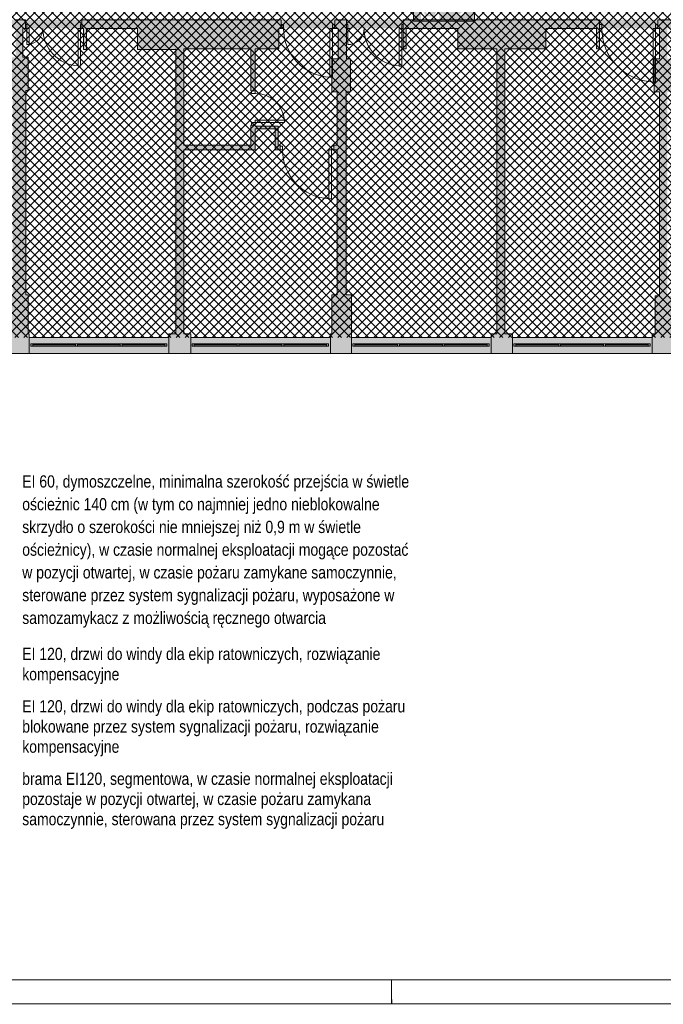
# Paper-space layout 'AP-07 STREFY POŻAROWE I EWAKUACJA - PIĘTRO 5' of a CAD drawing. Header units: millimetres. Extents: x 0 to 594, y 0 to 450.
# Tile 9 of 14: x 338 to 470, y 0 to 202. Entities that reach past the tile are written whole.
import ezdxf
from ezdxf.xclip import XClip

# ---------------------------------------------------------------- set-up
doc = ezdxf.new("R2010")
doc.units = ezdxf.units.MM
doc.header["$MEASUREMENT"] = 0
doc.header["$XCLIPFRAME"] = 0
for name, color, linetype, lineweight in [('A_Arkusz_Nr_pióra__1', 7, 'Continuous', 20), ('A_ewakuacja_Nr_pióra__4', 94, 'Continuous', 18), ('A_niewidoczne_Nr_pióra__1', 7, 'Continuous', 20), ('A_podkład_Nr_pióra__2', 8, 'Continuous', 13), ('A_ppoż proj_Nr_pióra__81', 2, 'Continuous', 5)]:
    doc.layers.add(name, color=color, linetype=linetype, lineweight=lineweight)
for name, color, linetype, lineweight, true_color in [('A_Arkusz_Nr_pióra__237', 7, 'Continuous', 5, 0x343434), ('A_ewakuacja_Nr_pióra__104', 7, 'Continuous', 5, 0x006532), ('A_podkład_Nr_pióra__254', 7, 'Continuous', 5, 0xfdfdfd), ('A_ppoż proj_Nr_pióra__21', 7, 'Continuous', 5, 0xfe9865)]:
    doc.layers.add(name, color=color, linetype=linetype, lineweight=lineweight, true_color=true_color)
doc.layers.add('A_podrys', color=7, linetype='Continuous')
doc.styles.add('STYL_AUTOMATYCZNY_2', font='ARIALN.TTF')

# ---------------------------------------------------------------- blocks, each defined once
blk = doc.blocks.new('Rysunek_1_1', base_point=(-1569.28, -182.96))
at = {"layer": 'A_ewakuacja_Nr_pióra__104', "linetype": 'Continuous', "lineweight": 0, "true_color": 0x004c26}
h = blk.add_hatch(color=118, dxfattribs=at)
h.paths.add_polyline_path([(418.56, 207.15), (418.56, 201.4), (431.05, 201.4), (431.05, 207.15)])
h.paths.add_polyline_path([(423.81, 201.76), (420.09, 201.76), (420.09, 204.88), (419.83, 204.88, -0.24241), (419.35, 205.54), (420.09, 205.54), (420.09, 206.59), (423.8, 206.59), (423.8, 203.96), (422.91, 203.96), (422.61, 203.36), (422.15, 203.99), (422.82, 204.79), (422.7, 206.55), (422.21, 206.55), (422.35, 205.01), (421.83, 204.56), (421.23, 205.46), (419.57, 205.46, 0.304489), (419.93, 204.99), (420.92, 204.99), (421.47, 204.21, 0.230447), (421.43, 203.71), (421.53, 203.54), (422.02, 202.69), (421.35, 202.69), (420.97, 203.52, 1.14772), (420.63, 203.37), (421.08, 202.37), (422.5, 202.37, 0.414214), (422.92, 202.78), (423.36, 203.58), (423.81, 203.58)], flags=0)
h.paths.add_polyline_path([(425.86, 203.73), (425.86, 204.54), (428.98, 204.55), (427.7, 205.72), (428.6, 205.72), (430.36, 204.12), (428.61, 202.53), (427.68, 202.53), (428.98, 203.73)], flags=0)
at = {"layer": 'A_podkład_Nr_pióra__254', "linetype": 'Continuous', "lineweight": 5, "true_color": 0xfdfdfd}
h = blk.add_hatch(color=7, dxfattribs=at)
h.paths.add_polyline_path([(70.72, 133.27), (538.72, 133.27), (538.72, 136.57), (538.72, 199.87), (538.72, 202.87), (534.02, 202.87), (534.02, 201.67), (532.42, 201.67), (532.42, 199.87), (533.32, 199.87), (533.32, 136.57), (504.72, 136.57), (504.72, 137.27), (503.22, 137.27), (503.22, 159.77), (508.32, 159.77), (508.32, 166.27), (503.22, 166.27), (503.22, 178.37), (513.92, 178.37), (513.92, 181.47), (521.22, 181.47), (521.22, 199.87), (521.42, 199.87), (521.42, 201.67), (520.12, 201.67), (520.12, 199.87), (519.92, 199.87), (519.92, 182.77), (513.92, 182.77), (503.22, 182.77), (503.22, 195.67), (512.12, 195.67), (512.12, 201.67), (493.62, 201.67), (483.12, 201.67), (482.22, 201.67), (482.22, 195.67), (483.12, 195.67), (483.12, 199.77), (493.62, 199.77), (493.62, 195.67), (501.62, 195.67), (501.62, 137.27), (500.42, 137.27), (500.42, 136.57), (471.82, 136.57), (471.82, 137.27), (471.82, 145.07), (470.52, 145.07), (470.52, 186.87), (471.62, 186.87), (471.62, 193.67), (470.52, 193.67), (470.52, 199.87), (471.22, 199.87), (471.22, 201.67), (468.62, 201.67), (468.62, 199.87), (468.92, 199.87), (468.92, 193.67), (467.82, 193.67), (467.82, 186.87), (468.92, 186.87), (468.92, 145.07), (468.02, 145.07), (468.02, 137.27), (467.42, 137.27), (467.42, 136.57), (438.82, 136.57), (438.82, 137.27), (437.22, 137.27), (437.22, 195.67), (445.62, 195.67), (445.62, 199.87), (456.02, 199.87), (456.02, 195.67), (456.62, 195.67), (456.62, 199.87), (456.62, 201.67), (445.62, 201.67), (427.62, 201.67), (416.42, 201.67), (416.42, 199.87), (416.42, 195.67), (417.02, 195.67), (417.02, 199.87), (427.62, 199.87), (427.62, 195.67), (435.62, 195.67), (435.62, 137.27), (434.42, 137.27), (434.42, 136.57), (405.82, 136.57), (405.82, 137.27), (405.82, 145.27), (404.72, 145.27), (404.72, 186.87), (405.62, 186.87), (405.62, 193.67), (404.82, 193.67), (404.82, 199.87), (404.82, 201.67), (402.42, 201.67), (402.42, 199.87), (403.12, 199.87), (403.12, 193.67), (401.82, 193.67), (401.82, 186.87), (402.92, 186.87), (402.92, 175.97), (402.22, 175.97), (402.22, 174.97), (402.92, 174.97), (402.92, 145.27), (401.82, 145.27), (401.82, 137.27), (401.52, 137.27), (401.52, 136.57), (372.92, 136.57), (372.92, 137.27), (371.52, 137.27), (371.52, 174.97), (386.12, 174.97), (386.12, 179.27), (390.22, 179.27), (390.22, 174.97), (391.22, 174.97), (391.22, 175.97), (390.82, 175.97), (390.82, 179.87), (386.12, 179.87), (386.12, 180.07), (385.22, 180.07), (385.22, 175.97), (371.52, 175.97), (371.52, 195.67), (385.22, 195.67), (385.22, 187.07), (386.12, 187.07), (386.12, 195.67), (390.92, 195.67), (390.92, 199.87), (391.42, 199.87), (391.42, 201.67), (390.92, 201.67), (369.82, 201.67), (362.02, 201.67), (350.62, 201.67), (350.62, 199.87), (350.92, 199.87), (350.92, 195.57), (351.52, 195.57), (351.52, 199.87), (362.02, 199.87), (362.02, 195.57), (369.82, 195.57), (369.82, 137.27), (368.42, 137.27), (368.42, 136.57), (339.82, 136.57), (339.82, 137.27), (339.62, 137.27), (339.62, 145.27), (339.12, 145.27), (339.12, 187.17), (339.62, 187.17), (339.62, 193.97), (338.52, 193.97), (338.52, 199.87), (339.02, 199.87), (339.02, 201.67), (337.02, 201.67), (337.02, 199.87), (337.02, 193.97), (336.02, 193.97), (336.02, 187.17), (336.42, 187.17), (336.42, 145.27), (336.02, 145.27), (336.02, 137.27), (335.72, 137.27), (335.72, 136.57), (307.12, 136.57), (307.12, 137.27), (305.72, 137.27), (305.72, 195.67), (314.22, 195.67), (314.22, 199.87), (324.72, 199.87), (324.72, 195.67), (325.32, 195.67), (325.32, 199.87), (325.42, 199.87), (325.42, 201.67), (314.22, 201.67), (295.42, 201.67), (284.42, 201.67), (284.42, 199.87), (284.32, 199.87), (284.32, 195.67), (284.92, 195.67), (284.92, 199.87), (295.42, 199.87), (295.42, 195.67), (303.92, 195.67), (303.92, 137.27), (302.72, 137.27), (302.72, 136.57), (274.12, 136.57), (274.12, 137.27), (273.52, 137.27), (273.52, 145.27), (273.02, 145.27), (273.02, 187.17), (273.47, 187.17), (273.47, 193.97), (272.42, 193.97), (272.42, 199.87), (272.82, 199.87), (272.82, 201.67), (271.67, 201.67), (269.62, 201.67), (269.62, 199.77), (270.72, 199.77), (270.72, 193.97), (269.87, 193.97), (269.87, 187.17), (270.32, 187.17), (270.32, 145.27), (269.92, 145.27), (269.92, 137.27), (269.42, 137.27), (269.42, 136.57), (240.82, 136.57), (240.82, 137.27), (239.32, 137.27), (239.32, 195.67), (247.72, 195.67), (247.72, 199.77), (258.22, 199.77), (258.22, 195.67), (258.82, 195.67), (258.82, 199.77), (258.62, 199.77), (258.62, 201.67), (247.72, 201.67), (236.52, 201.67), (236.52, 195.67), (237.62, 195.67), (237.62, 137.27), (236.42, 137.27), (236.42, 136.57), (207.82, 136.57), (207.82, 137.27), (207.42, 137.27), (207.42, 145.27), (205.12, 145.27), (205.12, 187.17), (207.42, 187.17), (207.42, 195.77), (220.52, 195.77), (220.52, 201.67), (198.62, 201.67), (186.72, 201.67), (186.72, 200.07), (187.52, 200.07), (187.52, 195.67), (188.62, 195.67), (188.62, 200.07), (198.62, 200.07), (198.62, 195.77), (203.62, 195.77), (203.62, 187.17), (203.62, 182.37), (188.62, 182.37), (188.62, 187.67), (187.52, 187.67), (187.52, 181.27), (203.62, 181.27), (203.62, 145.27), (203.62, 137.27), (203.52, 137.27), (203.52, 136.57), (174.92, 136.57), (174.92, 137.27), (173.52, 137.27), (173.52, 169.87), (171.92, 169.87), (171.92, 137.27), (170.52, 137.27), (170.52, 136.57), (141.92, 136.57), (141.92, 137.27), (141.62, 137.27), (141.62, 145.07), (140.62, 145.07), (140.62, 181.67), (147.02, 181.67), (147.02, 178.67), (160.72, 178.67), (160.72, 195.27), (160.72, 200.07), (169.32, 200.07), (169.32, 196.07), (171.92, 196.07), (171.92, 178.87), (173.52, 178.87), (173.52, 200.07), (177.72, 200.07), (177.72, 201.67), (173.52, 201.67), (169.32, 201.67), (160.72, 201.67), (149.42, 201.67), (147.82, 201.67), (147.82, 200.47), (149.42, 200.47), (149.42, 195.27), (159.52, 195.27), (159.52, 182.67), (147.02, 182.67), (140.62, 182.67), (140.62, 186.57), (141.82, 186.57), (141.82, 194.17), (137.82, 194.17), (137.82, 191.27), (127.92, 191.27), (127.92, 196.37), (127.92, 198.27), (130.02, 198.27), (130.02, 200.47), (139.82, 200.47), (139.82, 201.67), (130.02, 201.67), (127.92, 201.67), (121.12, 201.67), (121.12, 196.37), (127.32, 196.37), (127.32, 191.27), (121.12, 191.27), (121.12, 183.97), (137.82, 183.97), (137.82, 145.07), (137.82, 137.27), (137.62, 137.27), (137.62, 136.57), (109.02, 136.57), (109.02, 137.27), (104.72, 137.27), (104.72, 136.57), (76.12, 136.57), (76.12, 164.67), (101.52, 164.67), (101.52, 195.87), (109.32, 195.87), (109.32, 200.07), (112.12, 200.07), (112.12, 201.67), (109.32, 201.67), (93.52, 201.67), (90.52, 201.67), (90.52, 200.07), (93.52, 200.07), (93.52, 195.87), (100.02, 195.87), (100.02, 166.27), (76.12, 166.27), (76.12, 200.07), (81.52, 200.07), (81.52, 201.67), (76.12, 201.67), (76.12, 202.87), (76.12, 224.57), (105.52, 224.57), (105.52, 221.77), (121.07, 221.77), (121.07, 224.57), (123.37, 224.57), (123.37, 226.47), (123.52, 226.47), (123.52, 227.07), (123.37, 227.07), (123.37, 227.77), (121.07, 227.77), (105.52, 227.77), (76.12, 227.77), (76.12, 228.02), (76.12, 257.47), (76.12, 260.57), (120.82, 260.57), (123.02, 260.57), (123.02, 261.27), (123.17, 261.27), (123.17, 261.87), (123.02, 261.87), (123.02, 264.27), (120.82, 264.27), (120.82, 266.97), (76.12, 266.97), (76.12, 293.47), (93.82, 293.47), (103.32, 293.47), (113.22, 293.47), (122.52, 293.47), (122.52, 295.17), (121.22, 295.17), (121.22, 301.87), (121.22, 308.47), (120.42, 308.47), (120.42, 301.87), (113.22, 301.87), (103.32, 301.87), (94.62, 301.87), (94.62, 312.23), (94.76, 312.37), (94.2, 312.94), (93.82, 312.56), (93.82, 301.87), (93.82, 295.17), (76.12, 295.17), (76.12, 351.77), (104.72, 351.77), (104.72, 351.07), (106.42, 351.07), (106.42, 320.87), (102.13, 320.87), (101.27, 320.01), (101.83, 319.44), (102.46, 320.07), (106.42, 320.07), (106.42, 318.47), (120.42, 318.47), (121.22, 319.27), (107.62, 319.27), (107.62, 351.07), (109.42, 351.07), (109.42, 351.77), (138.02, 351.77), (138.02, 341.47), (138.02, 326.67), (138.02, 301.57), (135.32, 301.57), (135.32, 295.17), (134.52, 295.17), (134.52, 293.47), (155.22, 293.47), (168.72, 293.47), (169.82, 293.47), (169.82, 286.07), (169.82, 281.47), (171.02, 281.47), (171.02, 286.07), (174.22, 286.07), (174.22, 293.47), (174.22, 300.87), (174.22, 302.82), (174.22, 315.42), (174.22, 351.07), (175.42, 351.07), (175.42, 355.07), (175.42, 356.17), (175.42, 357.77), (175.42, 364.12), (175.42, 372.08), (175.42, 382.62), (175.42, 383.07), (175.42, 383.87), (174.17, 383.87), (169.42, 383.87), (144.92, 383.87), (144.92, 388.37), (169.02, 388.37), (172.62, 388.37), (173.52, 388.37), (174.17, 388.37), (175.42, 388.37), (175.42, 389.62), (175.42, 396.67), (174.17, 396.67), (173.52, 396.67), (172.92, 396.67), (172.92, 390.87), (169.02, 390.87), (144.92, 390.87), (144.92, 413.87), (169.42, 413.87), (172.92, 413.87), (172.92, 412.37), (172.92, 411.57), (173.02, 411.57), (173.02, 410.47), (173.52, 410.47), (174.17, 410.47), (175.42, 410.47), (175.42, 412.37), (175.42, 415.12), (175.42, 418.17), (175.42, 419.77), (174.17, 419.77), (173.52, 419.77), (173.02, 419.77), (172.92, 419.77), (172.92, 418.17), (172.92, 416.37), (169.42, 416.37), (144.92, 416.37), (144.92, 439.37), (169.02, 439.37), (172.62, 439.37), (172.92, 439.37), (172.92, 433.57), (173.52, 433.57), (174.17, 433.57), (175.42, 433.57), (175.42, 439.37), (175.42, 440.62), (175.42, 441.87), (175.42, 443.37), (174.17, 443.37), (173.52, 443.37), (173.52, 442.57), (173.02, 442.57), (172.92, 442.57), (172.92, 441.87), (172.62, 441.87), (169.02, 441.87), (143.67, 441.87), (142.42, 441.87), (142.42, 440.62), (142.42, 415.12), (142.42, 389.62), (142.42, 382.62), (142.42, 381.37), (143.67, 381.37), (169.42, 381.37), (172.92, 381.37), (172.92, 372.08), (172.92, 368.36), (172.92, 364.12), (172.92, 356.17), (172.92, 355.07), (171.12, 355.07), (109.42, 355.07), (104.72, 355.07), (70.72, 355.07), (70.72, 260.57), (71.92, 260.57), (71.92, 257.47), (71.92, 228.02), (70.72, 228.02), (70.72, 202.87)])
h.paths.add_polyline_path([(113.22, 294.67), (103.32, 294.67), (103.32, 301.07), (113.22, 301.07)], flags=0)
h.paths.add_polyline_path([(140.22, 326.67), (140.02, 326.67), (140.02, 341.47), (142.12, 341.47), (142.12, 351.07), (142.52, 351.07), (142.52, 351.77), (171.12, 351.77), (171.12, 351.07), (172.12, 351.07), (172.12, 326.67), (171.32, 326.67), (171.32, 324.77), (172.12, 324.77), (172.12, 315.42), (172.12, 302.82), (172.12, 300.87), (168.72, 300.87), (168.72, 295.17), (155.22, 295.17), (155.22, 302.87), (140.22, 302.87), (140.22, 324.77), (142.92, 324.77), (154.52, 324.77), (161.32, 324.77), (161.32, 326.67), (154.52, 326.67), (142.92, 326.67)], flags=0)
at = {"layer": 'A_ppoż proj_Nr_pióra__21', "linetype": 'Continuous', "lineweight": 5, "true_color": 0xfe9865}
h = blk.add_hatch(dxfattribs=at)
h.set_pattern_fill('bloczki_betonowe_0001', color=21, style=0, pattern_type=2)
h.set_pattern_definition([(45, (-1569.2778, -182.9554), (-0.9192388, 0.9192388), []), (135, (-1569.2778, -182.9554), (0.9192388, 0.9192388), [])])
h.paths.add_polyline_path([(204.57, 266.67), (215.02, 266.67), (215.02, 266.87), (245.62, 266.87), (245.62, 221.87), (215.92, 221.87), (215.92, 201.42), (205.12, 201.42), (205.12, 136.57), (534.02, 136.57), (534.02, 227.57), (469.52, 227.57), (469.52, 260.57), (533.32, 260.57), (533.32, 351.77), (204.57, 351.77)])
at = {"layer": 'A_ppoż proj_Nr_pióra__81', "linetype": 'Continuous', "lineweight": 0, "true_color": 0x3f3f00}
blk.add_hatch(color=48, dxfattribs=at).paths.add_polyline_path([(216.82, 199.87), (538.72, 199.87), (538.72, 201.67), (216.82, 201.67)])
at = {"layer": 'A_ewakuacja_Nr_pióra__4', "color": 94, "linetype": 'Continuous', "lineweight": 18, "flags": 128}
blk.add_lwpolyline([(431.05, 201.4), (418.56, 201.4), (418.56, 207.15), (431.05, 207.15)], close=True, dxfattribs=at)
at = {"layer": 'A_podkład_Nr_pióra__2', "color": 8, "linetype": 'Continuous', "lineweight": 13}
for p, q in [((339.02, 201.67), (337.02, 201.67)), ((338.52, 199.87), (339.82, 199.87)), ((338.52, 193.97), (338.52, 199.87)), ((339.02, 201.67), (339.02, 199.87)), ((339.32, 200.67), (339.02, 200.67)), ((339.32, 196.57), (339.32, 200.67)), ((339.82, 199.87), (339.82, 196.57)), ((350.92, 199.87), (349.82, 199.87)), ((349.82, 199.87), (349.82, 192.17)), ((350.32, 192.17), (350.32, 200.67)), ((350.32, 200.67), (350.62, 200.67)), ((350.62, 201.67), (350.62, 199.87)), ((391.42, 201.67), (350.62, 201.67)), ((350.92, 199.87), (350.92, 195.57)), ((351.52, 195.57), (351.52, 199.87)), ((351.52, 199.87), (362.02, 199.87)), ((362.02, 199.87), (362.02, 195.57)), ((390.92, 195.67), (390.92, 199.87)), ((390.92, 199.87), (391.92, 199.87)), ((391.42, 201.67), (391.42, 199.87)), ((391.92, 200.67), (391.42, 200.67)), ((391.92, 199.87), (391.92, 200.67)), ((403.12, 199.87), (401.42, 199.87)), ((401.42, 199.87), (401.42, 189.87)), ((401.92, 189.87), (401.92, 200.67)), ((401.92, 200.67), (402.42, 200.67)), ((402.42, 201.67), (402.42, 199.87)), ((404.82, 201.67), (402.42, 201.67)), ((403.12, 199.87), (403.12, 193.67)), ((404.82, 201.67), (404.82, 193.67)), ((405.12, 200.67), (404.82, 200.67)), ((404.82, 199.87), (405.62, 199.87)), ((405.12, 196.57), (405.12, 200.67)), ((416.42, 199.87), (415.62, 199.87)), ((415.62, 199.87), (415.62, 192.17)), ((416.12, 192.17), (416.12, 200.67)), ((416.12, 200.67), (416.42, 200.67)), ((416.42, 201.67), (416.42, 195.67)), ((456.62, 201.67), (416.42, 201.67)), ((417.02, 195.67), (417.02, 199.87)), ((417.02, 199.87), (427.62, 199.87)), ((427.62, 199.87), (427.62, 195.67)), ((445.62, 195.67), (445.62, 199.87)), ((445.62, 199.87), (456.02, 199.87)), ((456.02, 199.87), (456.02, 195.67)), ((456.62, 201.67), (456.62, 195.67)), ((457.12, 200.67), (456.62, 200.67)), ((456.62, 199.87), (457.12, 199.87)), ((457.12, 199.87), (457.12, 200.67)), ((468.92, 199.87), (467.62, 199.87)), ((467.62, 199.87), (467.62, 188.87)), ((468.12, 188.87), (468.12, 200.67)), ((468.12, 200.67), (468.62, 200.67)), ((468.62, 201.67), (468.62, 199.87)), ((471.22, 201.67), (468.62, 201.67)), ((468.92, 199.87), (468.92, 193.67)), ((339.32, 196.57), (339.82, 196.57)), ((405.12, 196.57), (405.62, 196.57)), ((339.62, 193.97), (338.52, 193.97)), ((339.62, 187.17), (339.62, 193.97)), ((350.92, 195.57), (351.52, 195.57)), ((362.02, 195.57), (369.82, 195.57)), ((369.82, 195.67), (369.82, 137.27)), ((371.52, 195.67), (385.22, 195.67)), ((371.52, 175.97), (371.52, 195.67)), ((385.22, 195.67), (385.22, 187.07)), ((386.12, 186.57), (386.12, 195.67)), ((386.12, 195.67), (390.92, 195.67)), ((416.42, 195.67), (417.02, 195.67)), ((427.62, 195.67), (435.62, 195.67)), ((435.62, 195.67), (435.62, 137.27)), ((437.22, 137.27), (437.22, 195.67)), ((437.22, 195.67), (445.62, 195.67)), ((456.02, 195.67), (456.62, 195.67)), ((350.32, 192.17), (349.82, 192.17)), ((401.82, 193.67), (401.82, 186.87)), ((403.12, 193.67), (401.82, 193.67)), ((405.62, 193.67), (404.82, 193.67)), ((405.62, 186.87), (405.62, 193.67)), ((416.12, 192.17), (415.62, 192.17)), ((467.82, 193.67), (467.82, 186.87)), ((468.92, 193.67), (467.82, 193.67)), ((401.92, 189.87), (401.42, 189.87)), ((468.12, 188.87), (467.62, 188.87)), ((339.12, 145.27), (339.12, 187.17)), ((339.12, 187.17), (339.62, 187.17)), ((386.12, 187.07), (385.22, 187.07)), ((385.32, 186.57), (385.32, 187.07)), ((386.12, 186.57), (385.32, 186.57)), ((401.82, 186.87), (402.92, 186.87)), ((402.92, 186.87), (402.92, 175.97)), ((404.72, 186.87), (405.62, 186.87)), ((404.72, 145.27), (404.72, 186.87)), ((467.82, 186.87), (468.92, 186.87)), ((468.92, 186.87), (468.92, 145.07)), ((386.12, 180.07), (385.22, 180.07)), ((385.22, 180.07), (385.22, 175.97)), ((392.12, 180.57), (385.32, 180.57)), ((385.32, 180.57), (385.32, 180.07)), ((386.12, 179.87), (386.12, 181.07)), ((386.12, 181.07), (392.12, 181.07)), ((390.82, 179.87), (386.12, 179.87)), ((390.82, 175.97), (390.82, 179.87)), ((392.12, 180.57), (392.12, 181.07)), ((386.12, 174.97), (386.12, 179.27)), ((386.12, 179.27), (390.22, 179.27)), ((390.22, 179.27), (390.22, 174.97)), ((385.22, 175.97), (371.52, 175.97)), ((391.22, 175.97), (390.82, 175.97)), ((391.22, 174.97), (391.22, 175.97)), ((391.72, 175.77), (391.22, 175.77)), ((391.72, 174.97), (391.72, 175.77)), ((401.72, 164.97), (401.72, 175.77)), ((401.72, 175.77), (402.22, 175.77)), ((402.22, 174.97), (402.22, 175.97)), ((402.92, 175.97), (402.22, 175.97)), ((371.52, 137.27), (371.52, 174.97)), ((371.52, 174.97), (386.12, 174.97)), ((390.22, 174.97), (391.72, 174.97)), ((402.92, 174.97), (401.22, 174.97)), ((401.22, 174.97), (401.22, 164.97)), ((402.92, 174.97), (402.92, 145.27)), ((401.72, 164.97), (401.22, 164.97)), ((339.62, 145.27), (339.12, 145.27)), ((339.62, 137.27), (339.62, 145.27)), ((401.82, 145.27), (401.82, 137.27)), ((402.92, 145.27), (401.82, 145.27)), ((405.82, 145.27), (404.72, 145.27)), ((405.82, 133.27), (405.82, 145.27)), ((468.02, 145.07), (468.02, 137.27)), ((468.92, 145.07), (468.02, 145.07)), ((339.82, 137.27), (339.62, 137.27)), ((339.82, 133.27), (339.82, 137.27)), ((369.82, 137.27), (368.42, 137.27)), ((368.42, 137.27), (368.42, 133.27)), ((372.92, 137.27), (371.52, 137.27)), ((372.92, 133.27), (372.92, 137.27)), ((401.82, 137.27), (401.52, 137.27)), ((401.52, 137.27), (401.52, 133.27)), ((435.62, 137.27), (434.42, 137.27)), ((434.42, 137.27), (434.42, 133.27)), ((438.82, 137.27), (437.22, 137.27)), ((438.82, 133.27), (438.82, 137.27)), ((468.02, 137.27), (467.42, 137.27)), ((467.42, 137.27), (467.42, 133.27)), ((368.42, 136.57), (339.82, 136.57)), ((340.12, 135.27), (368.02, 135.27)), ((340.12, 134.77), (340.12, 135.27)), ((340.52, 134.77), (340.52, 135.27)), ((349.29, 134.77), (349.29, 135.27)), ((349.69, 134.77), (349.69, 135.27)), ((358.45, 134.77), (358.45, 135.27)), ((358.85, 134.77), (358.85, 135.27)), ((367.62, 134.77), (367.62, 135.27)), ((368.02, 135.27), (368.02, 134.77)), ((401.52, 136.57), (372.92, 136.57)), ((373.22, 135.27), (401.12, 135.27)), ((373.22, 134.77), (373.22, 135.27)), ((373.62, 134.77), (373.62, 135.27)), ((382.39, 134.77), (382.39, 135.27)), ((382.79, 134.77), (382.79, 135.27)), ((391.55, 134.77), (391.55, 135.27)), ((391.95, 134.77), (391.95, 135.27)), ((400.72, 134.77), (400.72, 135.27)), ((401.12, 135.27), (401.12, 134.77)), ((434.42, 136.57), (405.82, 136.57)), ((406.12, 135.27), (434.02, 135.27)), ((406.12, 134.77), (406.12, 135.27)), ((406.52, 134.77), (406.52, 135.27)), ((415.29, 134.77), (415.29, 135.27)), ((415.69, 134.77), (415.69, 135.27)), ((424.45, 134.77), (424.45, 135.27)), ((424.85, 134.77), (424.85, 135.27)), ((433.62, 134.77), (433.62, 135.27)), ((434.02, 135.27), (434.02, 134.77)), ((467.42, 136.57), (438.82, 136.57)), ((439.12, 135.27), (467.02, 135.27)), ((439.12, 134.77), (439.12, 135.27)), ((439.52, 134.77), (439.52, 135.27)), ((448.29, 134.77), (448.29, 135.27)), ((448.69, 134.77), (448.69, 135.27)), ((457.45, 134.77), (457.45, 135.27)), ((457.85, 134.77), (457.85, 135.27)), ((466.62, 134.77), (466.62, 135.27)), ((467.02, 135.27), (467.02, 134.77)), ((70.72, 133.27), (538.72, 133.27)), ((368.02, 134.77), (340.12, 134.77)), ((340.52, 135.02), (349.29, 135.02)), ((349.69, 135.02), (358.45, 135.02)), ((358.85, 135.02), (367.62, 135.02)), ((401.12, 134.77), (373.22, 134.77)), ((373.62, 135.02), (382.39, 135.02)), ((382.79, 135.02), (391.55, 135.02)), ((391.95, 135.02), (400.72, 135.02)), ((434.02, 134.77), (406.12, 134.77)), ((406.52, 135.02), (415.29, 135.02)), ((415.69, 135.02), (424.45, 135.02)), ((424.85, 135.02), (433.62, 135.02)), ((467.02, 134.77), (439.12, 134.77)), ((439.52, 135.02), (448.29, 135.02)), ((448.69, 135.02), (457.45, 135.02)), ((457.85, 135.02), (466.62, 135.02))]:
    blk.add_line(p, q, dxfattribs=at)
for centre, radius, start, end in [((339.32, 199.87), 3.3, 277.6714, 0), ((350.32, 199.87), 7.7, 180, 266.6961), ((401.92, 199.87), 10, 180, 267.4549), ((405.12, 199.87), 3.3, 277.6714, 0), ((416.12, 199.87), 7.7, 180, 266.6961), ((468.12, 199.87), 11, 180, 267.686), ((386.12, 180.57), 6, 4.2369, 90), ((401.72, 174.97), 10, 180, 267.4549)]:
    blk.add_arc(centre, radius, start, end, dxfattribs=at)

psp = doc.layouts.new('AP-07 STREFY POŻAROWE I EWAKUACJA - PIĘTRO 5')

# ---------------------------------------------------------------- linework, layer by layer
at = {"layer": 'A_Arkusz_Nr_pióra__1', "color": 7, "linetype": 'Continuous', "lineweight": 20}
psp.add_line((589.1, 4.9), (29.9, 4.9), dxfattribs=at)
at = {"layer": 'A_Arkusz_Nr_pióra__1', "color": 7, "linetype": 'Continuous', "lineweight": 20, "flags": 128}
psp.add_lwpolyline([(0, 450), (594, 450), (594, 0), (0, 0)], close=True, dxfattribs=at)
at = {"layer": 'A_Arkusz_Nr_pióra__237', "color": 250, "linetype": 'Continuous', "lineweight": 5, "true_color": 0x343434}
for p, q in [((414, 0), (414, 4.9)), ((414.1, -0.1), (414.1, 0.9))]:
    psp.add_line(p, q, dxfattribs=at)

# ---------------------------------------------------------------- texts
at = {"layer": 'A_niewidoczne_Nr_pióra__1', "color": 7, "linetype": 'Continuous', "lineweight": 20, "char_height": 2.5, "width": 79.714, "attachment_point": 4, "style": 'STYL_AUTOMATYCZNY_2'}
for s, insert, line_spacing_factor in [('\\A1;{\\pql;\\fArial Narrow|b0|i0|c238|p0;\\W1.000000;EI 60, dymoszczelne, minimalna szerokość przejścia w świetle ościeżnic 140 cm (w tym co najmniej jedno nieblokowalne skrzydło o szerokości nie mniejszej niż 0,9 m w świetle ościeżnicy), w czasie normalnej eksploatacji mogące pozostać w pozycji otwartej, w czasie pożaru zamykane samoczynnie, sterowane przez system sygnalizacji pożaru, wyposażone w samozamykacz z możliwością ręcznego otwarcia}', (338.38, 92.69), 1.11798), ('\\A1;{\\pql;\\fArial Narrow|b0|i0|c238|p0;\\W1.000000;EI 120, drzwi do windy dla ekip ratowniczych, rozwiązanie kompensacyjne}', (338.38, 69.25), 0.996916), ('\\A1;{\\pql;\\fArial Narrow|b0|i0|c238|p0;\\W1.000000;EI 120, drzwi do windy dla ekip ratowniczych, podczas pożaru blokowane przez system sygnalizacji pożaru, rozwiązanie kompensacyjne}', (338.38, 56.46), 0.992557), ('\\A1;{\\pql;\\fArial Narrow|b0|i0|c238|p0;\\W1.000000;brama EI120, segmentowa, w czasie normalnej eksploatacji pozostaje w pozycji otwartej, w czasie pożaru zamykana samoczynnie, sterowana przez system sygnalizacji pożaru}', (338.38, 41.61), 0.992557)]:
    psp.add_mtext(s, dxfattribs=dict(at, insert=insert, line_spacing_factor=line_spacing_factor))

# ---------------------------------------------------------------- next in the draw order: block references
at = {"layer": 'A_podrys', "color": 37, "linetype": 'Continuous', "lineweight": 5, "true_color": 0x656532}
ref = psp.add_blockref('Rysunek_1_1', (-1569.28, -182.96), dxfattribs=at)
XClip(ref).set_block_clipping_path([(29.90003743, 78.515858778), (554.1798222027, 445.1)])

doc.saveas('drawing.dxf')
